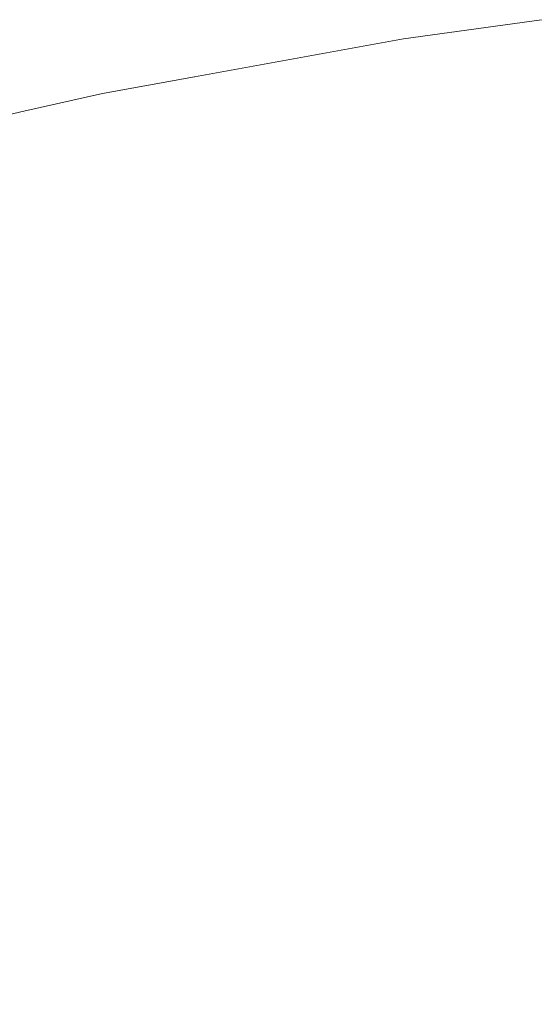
# Model space of a CAD drawing. Header units: centimetres. Extents: x -35.1 to 36.2, y 4.2 to 6.
# Tile 89 of 256: x -34.9955 to -34.9835, y 5.9754 to 5.9983. Entities that reach past the tile are written whole.
import ezdxf

# ---------------------------------------------------------------- set-up
doc = ezdxf.new("R2010")
doc.units = ezdxf.units.CM
doc.header["$LTSCALE"] = 2.54
doc.layers.add('Lucido design-1', color=7, linetype='Continuous')

# ---------------------------------------------------------------- blocks, each defined once
blk = doc.blocks.new('Gruppo-4-1')
at = {"color": 7, "linetype": 'Continuous', "lineweight": 9}
for points, invisible_edges in [([(-34.987338, 5.997534, -2312.415926), (-34.983293, 5.998154, -2312.415926), (-34.983329, 5.998298, -2312.419046), (-34.98738, 5.997677, -2312.419046)], 15), ([(-34.986548, 5.997862, -2312.42217), (-34.98738, 5.997677, -2312.419046), (-34.983329, 5.998298, -2312.419046)], 11), ([(-34.983329, 5.998298, -2313.025294), (-34.98738, 5.997677, -2313.025294), (-34.986548, 5.997862, -2313.02217)], 11), ([(-34.983329, 5.998298, -2313.025294), (-34.983293, 5.998154, -2313.028414), (-34.987338, 5.997534, -2313.028414), (-34.98738, 5.997677, -2313.025294)], 15), ([(-34.987268, 5.997296, -2312.412816), (-34.983232, 5.997915, -2312.412816), (-34.983293, 5.998154, -2312.415926), (-34.987338, 5.997534, -2312.415926)], 15), ([(-34.987268, 5.997296, -2313.031524), (-34.987338, 5.997534, -2313.028414), (-34.983293, 5.998154, -2313.028414), (-34.983232, 5.997915, -2313.031524)], 15), ([(-34.983329, 5.998298, -2312.419046), (-34.983336, 5.99831, -2312.42217), (-34.986548, 5.997862, -2312.42217)], 9), ([(-34.983336, 5.99831, -2313.02217), (-34.986548, 5.997862, -2313.02217), (-34.986548, 5.997862, -2312.42217), (-34.983336, 5.99831, -2312.42217)], 10), ([(-34.986548, 5.997862, -2313.02217), (-34.983336, 5.99831, -2313.02217), (-34.983329, 5.998298, -2313.025294)], 10), ([(-34.987169, 5.996965, -2312.409719), (-34.983148, 5.997582, -2312.409719), (-34.983232, 5.997915, -2312.412816), (-34.987268, 5.997296, -2312.412816)], 15), ([(-34.983232, 5.997915, -2313.031524), (-34.983148, 5.997582, -2313.034621), (-34.987169, 5.996965, -2313.034621), (-34.987268, 5.997296, -2313.031524)], 15), ([(-34.986548, 5.997862, -2312.42217), (-34.991401, 5.996981, -2312.42217), (-34.99139, 5.996964, -2312.419046), (-34.98738, 5.997677, -2312.419046)], 14), ([(-34.991401, 5.996981, -2312.42217), (-34.986548, 5.997862, -2312.42217), (-34.986548, 5.997862, -2313.02217), (-34.991401, 5.996981, -2313.02217)], 10), ([(-34.99139, 5.996964, -2313.025294), (-34.991401, 5.996981, -2313.02217), (-34.986548, 5.997862, -2313.02217), (-34.98738, 5.997677, -2313.025294)], 13), ([(-34.98738, 5.997677, -2312.419046), (-34.99139, 5.996964, -2312.419046), (-34.991342, 5.996823, -2312.415926), (-34.987338, 5.997534, -2312.415926)], 15), ([(-34.98738, 5.997677, -2313.025294), (-34.987338, 5.997534, -2313.028414), (-34.991342, 5.996823, -2313.028414), (-34.99139, 5.996964, -2313.025294)], 15), ([(-34.987338, 5.997534, -2312.415926), (-34.991342, 5.996823, -2312.415926), (-34.991262, 5.996587, -2312.412816), (-34.987268, 5.997296, -2312.412816)], 15), ([(-34.991262, 5.996587, -2313.031524), (-34.991342, 5.996823, -2313.028414), (-34.987338, 5.997534, -2313.028414), (-34.987268, 5.997296, -2313.031524)], 15), ([(-34.987044, 5.99654, -2312.40664), (-34.98304, 5.997154, -2312.40664), (-34.983148, 5.997582, -2312.409719), (-34.987169, 5.996965, -2312.409719)], 15), ([(-34.987044, 5.99654, -2313.0377), (-34.987169, 5.996965, -2313.034621), (-34.983148, 5.997582, -2313.034621), (-34.98304, 5.997154, -2313.0377)], 15), ([(-34.987268, 5.997296, -2312.412816), (-34.991262, 5.996587, -2312.412816), (-34.99115, 5.996257, -2312.409719), (-34.987169, 5.996965, -2312.409719)], 15), ([(-34.987268, 5.997296, -2313.031524), (-34.987169, 5.996965, -2313.034621), (-34.99115, 5.996257, -2313.034621), (-34.991262, 5.996587, -2313.031524)], 15), ([(-34.99139, 5.996964, -2312.419046), (-34.991401, 5.996981, -2312.42217), (-34.993541, 5.996592, -2312.42217)], 9), ([(-34.991401, 5.996981, -2313.02217), (-34.993541, 5.996592, -2313.02217), (-34.993541, 5.996592, -2312.42217), (-34.991401, 5.996981, -2312.42217)], 10), ([(-34.993541, 5.996592, -2313.02217), (-34.991401, 5.996981, -2313.02217), (-34.99139, 5.996964, -2313.025294)], 10), ([(-34.98689, 5.996023, -2312.403583), (-34.982908, 5.996634, -2312.403583), (-34.98304, 5.997154, -2312.40664), (-34.987044, 5.99654, -2312.40664)], 15), ([(-34.98304, 5.997154, -2313.0377), (-34.982908, 5.996634, -2313.040757), (-34.98689, 5.996023, -2313.040757), (-34.987044, 5.99654, -2313.0377)], 15), ([(-34.993541, 5.996592, -2312.42217), (-34.995353, 5.996163, -2312.419046), (-34.99139, 5.996964, -2312.419046)], 11), ([(-34.995299, 5.996023, -2312.415926), (-34.991342, 5.996823, -2312.415926), (-34.99139, 5.996964, -2312.419046), (-34.995353, 5.996163, -2312.419046)], 15), ([(-34.99139, 5.996964, -2313.025294), (-34.995353, 5.996163, -2313.025294), (-34.993541, 5.996592, -2313.02217)], 11), ([(-34.99139, 5.996964, -2313.025294), (-34.991342, 5.996823, -2313.028414), (-34.995299, 5.996023, -2313.028414), (-34.995353, 5.996163, -2313.025294)], 15), ([(-34.99521, 5.995789, -2312.412816), (-34.991262, 5.996587, -2312.412816), (-34.991342, 5.996823, -2312.415926), (-34.995299, 5.996023, -2312.415926)], 15), ([(-34.99521, 5.995789, -2313.031524), (-34.995299, 5.996023, -2313.028414), (-34.991342, 5.996823, -2313.028414), (-34.991262, 5.996587, -2313.031524)], 15), ([(-34.987169, 5.996965, -2312.409719), (-34.99115, 5.996257, -2312.409719), (-34.991007, 5.995836, -2312.40664), (-34.987044, 5.99654, -2312.40664)], 15), ([(-34.991007, 5.995836, -2313.0377), (-34.99115, 5.996257, -2313.034621), (-34.987169, 5.996965, -2313.034621), (-34.987044, 5.99654, -2313.0377)], 15), ([(-34.993541, 5.996592, -2312.42217), (-34.995365, 5.996183, -2312.42217), (-34.995353, 5.996163, -2312.419046)], 10), ([(-34.995365, 5.996183, -2312.42217), (-34.993541, 5.996592, -2312.42217), (-34.993541, 5.996592, -2313.02217), (-34.995365, 5.996183, -2313.02217)], 10), ([(-34.995353, 5.996163, -2313.025294), (-34.995365, 5.996183, -2313.02217), (-34.993541, 5.996592, -2313.02217)], 9), ([(-34.995084, 5.995462, -2312.409719), (-34.99115, 5.996257, -2312.409719), (-34.991262, 5.996587, -2312.412816), (-34.99521, 5.995789, -2312.412816)], 15), ([(-34.991262, 5.996587, -2313.031524), (-34.99115, 5.996257, -2313.034621), (-34.995084, 5.995462, -2313.034621), (-34.99521, 5.995789, -2313.031524)], 15), ([(-34.987044, 5.99654, -2312.40664), (-34.991007, 5.995836, -2312.40664), (-34.990832, 5.995323, -2312.403583), (-34.98689, 5.996023, -2312.403583)], 15), ([(-34.987044, 5.99654, -2313.0377), (-34.98689, 5.996023, -2313.040757), (-34.990832, 5.995323, -2313.040757), (-34.991007, 5.995836, -2313.0377)], 15), ([(-34.986711, 5.995416, -2312.400554), (-34.982754, 5.996023, -2312.400554), (-34.982908, 5.996634, -2312.403583), (-34.98689, 5.996023, -2312.403583)], 15), ([(-34.986711, 5.995416, -2313.043786), (-34.98689, 5.996023, -2313.040757), (-34.982908, 5.996634, -2313.040757), (-34.982754, 5.996023, -2313.043786)], 15), ([(-34.995365, 5.996183, -2312.42217), (-35.000343, 5.995065, -2312.42217), (-34.999265, 5.995276, -2312.419046), (-34.995353, 5.996163, -2312.419046)], 14), ([(-34.995365, 5.996183, -2313.02217), (-35.000343, 5.995065, -2313.02217), (-35.000343, 5.995065, -2312.42217), (-34.995365, 5.996183, -2312.42217)], 10), ([(-34.999265, 5.995276, -2313.025294), (-35.000343, 5.995065, -2313.02217), (-34.995365, 5.996183, -2313.02217), (-34.995353, 5.996163, -2313.025294)], 13), ([(-34.995353, 5.996163, -2312.419046), (-34.999265, 5.995276, -2312.419046), (-34.999205, 5.995136, -2312.415926), (-34.995299, 5.996023, -2312.415926)], 15), ([(-34.995353, 5.996163, -2313.025294), (-34.995299, 5.996023, -2313.028414), (-34.999205, 5.995136, -2313.028414), (-34.999265, 5.995276, -2313.025294)], 15), ([(-34.994924, 5.995044, -2312.40664), (-34.991007, 5.995836, -2312.40664), (-34.99115, 5.996257, -2312.409719), (-34.995084, 5.995462, -2312.409719)], 15), ([(-34.994924, 5.995044, -2313.0377), (-34.995084, 5.995462, -2313.034621), (-34.99115, 5.996257, -2313.034621), (-34.991007, 5.995836, -2313.0377)], 15), ([(-34.995299, 5.996023, -2312.415926), (-34.999205, 5.995136, -2312.415926), (-34.999106, 5.994905, -2312.412816), (-34.99521, 5.995789, -2312.412816)], 15), ([(-34.999106, 5.994905, -2313.031524), (-34.999205, 5.995136, -2313.028414), (-34.995299, 5.996023, -2313.028414), (-34.99521, 5.995789, -2313.031524)], 15), ([(-34.994729, 5.994535, -2312.403583), (-34.990832, 5.995323, -2312.403583), (-34.991007, 5.995836, -2312.40664), (-34.994924, 5.995044, -2312.40664)], 15), ([(-34.991007, 5.995836, -2313.0377), (-34.990832, 5.995323, -2313.040757), (-34.994729, 5.994535, -2313.040757), (-34.994924, 5.995044, -2313.0377)], 15), ([(-34.98689, 5.996023, -2312.403583), (-34.990832, 5.995323, -2312.403583), (-34.990628, 5.99472, -2312.400554), (-34.986711, 5.995416, -2312.400554)], 15), ([(-34.990628, 5.99472, -2313.043786), (-34.990832, 5.995323, -2313.040757), (-34.98689, 5.996023, -2313.040757), (-34.986711, 5.995416, -2313.043786)], 15), ([(-34.986505, 5.99472, -2312.397555), (-34.982576, 5.995323, -2312.397555), (-34.982754, 5.996023, -2312.400554), (-34.986711, 5.995416, -2312.400554)], 15), ([(-34.982754, 5.996023, -2313.043786), (-34.982576, 5.995323, -2313.046785), (-34.986505, 5.99472, -2313.046785), (-34.986711, 5.995416, -2313.043786)], 15), ([(-34.99521, 5.995789, -2312.412816), (-34.999106, 5.994905, -2312.412816), (-34.998967, 5.994581, -2312.409719), (-34.995084, 5.995462, -2312.409719)], 15), ([(-34.99521, 5.995789, -2313.031524), (-34.995084, 5.995462, -2313.034621), (-34.998967, 5.994581, -2313.034621), (-34.999106, 5.994905, -2313.031524)], 15), ([(-34.995084, 5.995462, -2312.409719), (-34.998967, 5.994581, -2312.409719), (-34.99879, 5.994167, -2312.40664), (-34.994924, 5.995044, -2312.40664)], 15), ([(-34.99879, 5.994167, -2313.0377), (-34.998967, 5.994581, -2313.034621), (-34.995084, 5.995462, -2313.034621), (-34.994924, 5.995044, -2313.0377)], 15), ([(-34.986711, 5.995416, -2312.400554), (-34.990628, 5.99472, -2312.400554), (-34.990393, 5.99403, -2312.397555), (-34.986505, 5.99472, -2312.397555)], 15), ([(-34.986711, 5.995416, -2313.043786), (-34.986505, 5.99472, -2313.046785), (-34.990393, 5.99403, -2313.046785), (-34.990628, 5.99472, -2313.043786)], 15), ([(-34.994499, 5.993938, -2312.400554), (-34.990628, 5.99472, -2312.400554), (-34.990832, 5.995323, -2312.403583), (-34.994729, 5.994535, -2312.403583)], 15), ([(-34.994499, 5.993938, -2313.043786), (-34.994729, 5.994535, -2313.040757), (-34.990832, 5.995323, -2313.040757), (-34.990628, 5.99472, -2313.043786)], 15), ([(-34.986273, 5.993938, -2312.39459), (-34.982377, 5.994535, -2312.39459), (-34.982576, 5.995323, -2312.397555), (-34.986505, 5.99472, -2312.397555)], 15), ([(-34.986273, 5.993938, -2313.04975), (-34.986505, 5.99472, -2313.046785), (-34.982576, 5.995323, -2313.046785), (-34.982377, 5.994535, -2313.04975)], 15), ([(-34.994924, 5.995044, -2312.40664), (-34.99879, 5.994167, -2312.40664), (-34.998574, 5.993663, -2312.403583), (-34.994729, 5.994535, -2312.403583)], 15), ([(-34.994924, 5.995044, -2313.0377), (-34.994729, 5.994535, -2313.040757), (-34.998574, 5.993663, -2313.040757), (-34.99879, 5.994167, -2313.0377)], 15), ([(-34.994236, 5.993253, -2312.397555), (-34.990393, 5.99403, -2312.397555), (-34.990628, 5.99472, -2312.400554), (-34.994499, 5.993938, -2312.400554)], 15), ([(-34.990628, 5.99472, -2313.043786), (-34.990393, 5.99403, -2313.046785), (-34.994236, 5.993253, -2313.046785), (-34.994499, 5.993938, -2313.043786)], 15), ([(-34.986505, 5.99472, -2312.397555), (-34.990393, 5.99403, -2312.397555), (-34.990129, 5.993253, -2312.39459), (-34.986273, 5.993938, -2312.39459)], 15), ([(-34.990129, 5.993253, -2313.04975), (-34.990393, 5.99403, -2313.046785), (-34.986505, 5.99472, -2313.046785), (-34.986273, 5.993938, -2313.04975)], 15), ([(-34.994729, 5.994535, -2312.403583), (-34.998574, 5.993663, -2312.403583), (-34.99832, 5.993071, -2312.400554), (-34.994499, 5.993938, -2312.400554)], 15), ([(-34.99832, 5.993071, -2313.043786), (-34.998574, 5.993663, -2313.040757), (-34.994729, 5.994535, -2313.040757), (-34.994499, 5.993938, -2313.043786)], 15), ([(-34.986016, 5.993071, -2312.391665), (-34.982156, 5.993663, -2312.391665), (-34.982377, 5.994535, -2312.39459), (-34.986273, 5.993938, -2312.39459)], 15), ([(-34.982377, 5.994535, -2313.04975), (-34.982156, 5.993663, -2313.052675), (-34.986016, 5.993071, -2313.052675), (-34.986273, 5.993938, -2313.04975)], 15), ([(-34.993941, 5.992482, -2312.39459), (-34.990129, 5.993253, -2312.39459), (-34.990393, 5.99403, -2312.397555), (-34.994236, 5.993253, -2312.397555)], 15), ([(-34.993941, 5.992482, -2313.04975), (-34.994236, 5.993253, -2313.046785), (-34.990393, 5.99403, -2313.046785), (-34.990129, 5.993253, -2313.04975)], 15), ([(-34.994499, 5.993938, -2312.400554), (-34.99832, 5.993071, -2312.400554), (-34.998029, 5.992392, -2312.397555), (-34.994236, 5.993253, -2312.397555)], 15), ([(-34.994499, 5.993938, -2313.043786), (-34.994236, 5.993253, -2313.046785), (-34.998029, 5.992392, -2313.046785), (-34.99832, 5.993071, -2313.043786)], 15), ([(-34.986273, 5.993938, -2312.39459), (-34.990129, 5.993253, -2312.39459), (-34.989837, 5.992392, -2312.391665), (-34.986016, 5.993071, -2312.391665)], 15), ([(-34.986273, 5.993938, -2313.04975), (-34.986016, 5.993071, -2313.052675), (-34.989837, 5.992392, -2313.052675), (-34.990129, 5.993253, -2313.04975)], 15), ([(-34.985735, 5.992121, -2312.388781), (-34.981915, 5.992707, -2312.388781), (-34.982156, 5.993663, -2312.391665), (-34.986016, 5.993071, -2312.391665)], 15), ([(-34.985735, 5.992121, -2313.055559), (-34.986016, 5.993071, -2313.052675), (-34.982156, 5.993663, -2313.052675), (-34.981915, 5.992707, -2313.055559)], 15), ([(-34.994236, 5.993253, -2312.397555), (-34.998029, 5.992392, -2312.397555), (-34.997702, 5.991629, -2312.39459), (-34.993941, 5.992482, -2312.39459)], 15), ([(-34.997702, 5.991629, -2313.04975), (-34.998029, 5.992392, -2313.046785), (-34.994236, 5.993253, -2313.046785), (-34.993941, 5.992482, -2313.04975)], 15), ([(-34.993613, 5.991629, -2312.391665), (-34.989837, 5.992392, -2312.391665), (-34.990129, 5.993253, -2312.39459), (-34.993941, 5.992482, -2312.39459)], 15), ([(-34.990129, 5.993253, -2313.04975), (-34.989837, 5.992392, -2313.052675), (-34.993613, 5.991629, -2313.052675), (-34.993941, 5.992482, -2313.04975)], 15), ([(-34.986016, 5.993071, -2312.391665), (-34.989837, 5.992392, -2312.391665), (-34.989516, 5.99145, -2312.388781), (-34.985735, 5.992121, -2312.388781)], 15), ([(-34.989516, 5.99145, -2313.055559), (-34.989837, 5.992392, -2313.052675), (-34.986016, 5.993071, -2313.052675), (-34.985735, 5.992121, -2313.055559)], 15), ([(-34.98543, 5.991093, -2312.385944), (-34.981653, 5.991672, -2312.385944), (-34.981915, 5.992707, -2312.388781), (-34.985735, 5.992121, -2312.388781)], 15), ([(-34.981915, 5.992707, -2313.055559), (-34.981653, 5.991672, -2313.058396), (-34.98543, 5.991093, -2313.058396), (-34.985735, 5.992121, -2313.055559)], 15), ([(-34.993941, 5.992482, -2312.39459), (-34.997702, 5.991629, -2312.39459), (-34.99734, 5.990783, -2312.391665), (-34.993613, 5.991629, -2312.391665)], 15), ([(-34.993941, 5.992482, -2313.04975), (-34.993613, 5.991629, -2313.052675), (-34.99734, 5.990783, -2313.052675), (-34.997702, 5.991629, -2313.04975)], 15), ([(-34.993254, 5.990694, -2312.388781), (-34.989516, 5.99145, -2312.388781), (-34.989837, 5.992392, -2312.391665), (-34.993613, 5.991629, -2312.391665)], 15), ([(-34.993254, 5.990694, -2313.055559), (-34.993613, 5.991629, -2313.052675), (-34.989837, 5.992392, -2313.052675), (-34.989516, 5.99145, -2313.055559)], 15), ([(-34.985735, 5.992121, -2312.388781), (-34.989516, 5.99145, -2312.388781), (-34.989169, 5.990428, -2312.385944), (-34.98543, 5.991093, -2312.385944)], 15), ([(-34.985735, 5.992121, -2313.055559), (-34.98543, 5.991093, -2313.058396), (-34.989169, 5.990428, -2313.058396), (-34.989516, 5.99145, -2313.055559)], 15), ([(-34.993613, 5.991629, -2312.391665), (-34.99734, 5.990783, -2312.391665), (-34.996943, 5.989857, -2312.388781), (-34.993254, 5.990694, -2312.388781)], 15), ([(-34.996943, 5.989857, -2313.055559), (-34.99734, 5.990783, -2313.052675), (-34.993613, 5.991629, -2313.052675), (-34.993254, 5.990694, -2313.055559)], 15), ([(-34.985103, 5.989987, -2312.383155), (-34.981371, 5.990559, -2312.383155), (-34.981653, 5.991672, -2312.385944), (-34.98543, 5.991093, -2312.385944)], 15), ([(-34.985103, 5.989987, -2313.061185), (-34.98543, 5.991093, -2313.058396), (-34.981653, 5.991672, -2313.058396), (-34.981371, 5.990559, -2313.061185)], 15), ([(-34.992865, 5.989681, -2312.385944), (-34.989169, 5.990428, -2312.385944), (-34.989516, 5.99145, -2312.388781), (-34.993254, 5.990694, -2312.388781)], 15), ([(-34.989516, 5.99145, -2313.055559), (-34.989169, 5.990428, -2313.058396), (-34.992865, 5.989681, -2313.058396), (-34.993254, 5.990694, -2313.055559)], 15), ([(-34.98543, 5.991093, -2312.385944), (-34.989169, 5.990428, -2312.385944), (-34.988797, 5.989331, -2312.383155), (-34.985103, 5.989987, -2312.383155)], 15), ([(-34.988797, 5.989331, -2313.061185), (-34.989169, 5.990428, -2313.058396), (-34.98543, 5.991093, -2313.058396), (-34.985103, 5.989987, -2313.061185)], 15), ([(-34.993254, 5.990694, -2312.388781), (-34.996943, 5.989857, -2312.388781), (-34.996513, 5.988854, -2312.385944), (-34.992865, 5.989681, -2312.385944)], 15), ([(-34.993254, 5.990694, -2313.055559), (-34.992865, 5.989681, -2313.058396), (-34.996513, 5.988854, -2313.058396), (-34.996943, 5.989857, -2313.055559)], 15), ([(-34.992448, 5.988593, -2312.383155), (-34.988797, 5.989331, -2312.383155), (-34.989169, 5.990428, -2312.385944), (-34.992865, 5.989681, -2312.385944)], 15), ([(-34.992448, 5.988593, -2313.061185), (-34.992865, 5.989681, -2313.058396), (-34.989169, 5.990428, -2313.058396), (-34.988797, 5.989331, -2313.061185)], 15), ([(-34.984753, 5.988807, -2312.380418), (-34.981071, 5.989372, -2312.380418), (-34.981371, 5.990559, -2312.383155), (-34.985103, 5.989987, -2312.383155)], 15), ([(-34.981371, 5.990559, -2313.061185), (-34.981071, 5.989372, -2313.063922), (-34.984753, 5.988807, -2313.063922), (-34.985103, 5.989987, -2313.061185)], 15), ([(-34.985103, 5.989987, -2312.383155), (-34.988797, 5.989331, -2312.383155), (-34.988399, 5.98816, -2312.380418), (-34.984753, 5.988807, -2312.380418)], 15), ([(-34.985103, 5.989987, -2313.061185), (-34.984753, 5.988807, -2313.063922), (-34.988399, 5.98816, -2313.063922), (-34.988797, 5.989331, -2313.061185)], 15), ([(-34.992865, 5.989681, -2312.385944), (-34.996513, 5.988854, -2312.385944), (-34.996051, 5.987775, -2312.383155), (-34.992448, 5.988593, -2312.383155)], 15), ([(-34.996051, 5.987775, -2313.061185), (-34.996513, 5.988854, -2313.058396), (-34.992865, 5.989681, -2313.058396), (-34.992448, 5.988593, -2313.061185)], 15), ([(-34.992002, 5.987431, -2312.380418), (-34.988399, 5.98816, -2312.380418), (-34.988797, 5.989331, -2312.383155), (-34.992448, 5.988593, -2312.383155)], 15), ([(-34.988797, 5.989331, -2313.061185), (-34.988399, 5.98816, -2313.063922), (-34.992002, 5.987431, -2313.063922), (-34.992448, 5.988593, -2313.061185)], 15), ([(-34.984383, 5.987556, -2312.377736), (-34.980752, 5.988113, -2312.377736), (-34.981071, 5.989372, -2312.380418), (-34.984753, 5.988807, -2312.380418)], 15), ([(-34.984753, 5.988807, -2313.063922), (-34.981071, 5.989372, -2313.063922), (-34.980752, 5.988113, -2313.066604), (-34.984383, 5.987556, -2313.066604)], 15), ([(-34.984753, 5.988807, -2312.380418), (-34.988399, 5.98816, -2312.380418), (-34.987977, 5.986918, -2312.377736), (-34.984383, 5.987556, -2312.377736)], 15), ([(-34.984383, 5.987556, -2313.066604), (-34.987977, 5.986918, -2313.066604), (-34.988399, 5.98816, -2313.063922), (-34.984753, 5.988807, -2313.063922)], 15), ([(-34.992448, 5.988593, -2312.383155), (-34.996051, 5.987775, -2312.383155), (-34.995558, 5.986624, -2312.380418), (-34.992002, 5.987431, -2312.380418)], 15), ([(-34.992448, 5.988593, -2313.061185), (-34.992002, 5.987431, -2313.063922), (-34.995558, 5.986624, -2313.063922), (-34.996051, 5.987775, -2313.061185)], 15), ([(-34.991529, 5.9862, -2312.377736), (-34.987977, 5.986918, -2312.377736), (-34.988399, 5.98816, -2312.380418), (-34.992002, 5.987431, -2312.380418)], 15), ([(-34.992002, 5.987431, -2313.063922), (-34.988399, 5.98816, -2313.063922), (-34.987977, 5.986918, -2313.066604), (-34.991529, 5.9862, -2313.066604)], 15), ([(-34.983992, 5.986238, -2312.375111), (-34.980416, 5.986786, -2312.375111), (-34.980752, 5.988113, -2312.377736), (-34.984383, 5.987556, -2312.377736)], 15), ([(-34.984383, 5.987556, -2313.066604), (-34.980752, 5.988113, -2313.066604), (-34.980416, 5.986786, -2313.069229), (-34.983992, 5.986238, -2313.069229)], 15), ([(-34.992002, 5.987431, -2312.380418), (-34.995558, 5.986624, -2312.380418), (-34.995035, 5.985404, -2312.377736), (-34.991529, 5.9862, -2312.377736)], 15), ([(-34.991529, 5.9862, -2313.066604), (-34.995035, 5.985404, -2313.066604), (-34.995558, 5.986624, -2313.063922), (-34.992002, 5.987431, -2313.063922)], 15), ([(-34.984383, 5.987556, -2312.377736), (-34.987977, 5.986918, -2312.377736), (-34.987532, 5.985609, -2312.375111), (-34.983992, 5.986238, -2312.375111)], 15), ([(-34.983992, 5.986238, -2313.069229), (-34.987532, 5.985609, -2313.069229), (-34.987977, 5.986918, -2313.066604), (-34.984383, 5.987556, -2313.066604)], 15), ([(-34.991031, 5.984902, -2312.375111), (-34.987532, 5.985609, -2312.375111), (-34.987977, 5.986918, -2312.377736), (-34.991529, 5.9862, -2312.377736)], 15), ([(-34.991529, 5.9862, -2313.066604), (-34.987977, 5.986918, -2313.066604), (-34.987532, 5.985609, -2313.069229), (-34.991031, 5.984902, -2313.069229)], 15), ([(-34.983583, 5.984855, -2312.372546), (-34.980064, 5.985395, -2312.372546), (-34.980416, 5.986786, -2312.375111), (-34.983992, 5.986238, -2312.375111)], 15), ([(-34.983992, 5.986238, -2313.069229), (-34.980416, 5.986786, -2313.069229), (-34.980064, 5.985395, -2313.071794), (-34.983583, 5.984855, -2313.071794)], 15), ([(-34.998491, 5.984533, -2312.377736), (-34.995035, 5.985404, -2312.377736), (-34.995558, 5.986624, -2312.380418), (-34.999063, 5.985741, -2312.380418)], 15), ([(-34.999063, 5.985741, -2313.063922), (-34.995558, 5.986624, -2313.063922), (-34.995035, 5.985404, -2313.066604), (-34.998491, 5.984533, -2313.066604)], 15), ([(-34.983992, 5.986238, -2312.375111), (-34.987532, 5.985609, -2312.375111), (-34.987066, 5.984236, -2312.372546), (-34.983583, 5.984855, -2312.372546)], 15), ([(-34.983583, 5.984855, -2313.071794), (-34.987066, 5.984236, -2313.071794), (-34.987532, 5.985609, -2313.069229), (-34.983992, 5.986238, -2313.069229)], 15), ([(-34.991529, 5.9862, -2312.377736), (-34.995035, 5.985404, -2312.377736), (-34.994484, 5.984118, -2312.375111), (-34.991031, 5.984902, -2312.375111)], 15), ([(-34.991031, 5.984902, -2313.069229), (-34.994484, 5.984118, -2313.069229), (-34.995035, 5.985404, -2313.066604), (-34.991529, 5.9862, -2313.066604)], 15), ([(-34.990508, 5.98354, -2312.372546), (-34.987066, 5.984236, -2312.372546), (-34.987532, 5.985609, -2312.375111), (-34.991031, 5.984902, -2312.375111)], 15), ([(-34.991031, 5.984902, -2313.069229), (-34.987532, 5.985609, -2313.069229), (-34.987066, 5.984236, -2313.071794), (-34.990508, 5.98354, -2313.071794)], 15), ([(-34.997888, 5.98326, -2312.375111), (-34.994484, 5.984118, -2312.375111), (-34.995035, 5.985404, -2312.377736), (-34.998491, 5.984533, -2312.377736)], 15), ([(-34.998491, 5.984533, -2313.066604), (-34.995035, 5.985404, -2313.066604), (-34.994484, 5.984118, -2313.069229), (-34.997888, 5.98326, -2313.069229)], 15), ([(-34.983155, 5.98341, -2312.370043), (-34.979696, 5.983941, -2312.370043), (-34.980064, 5.985395, -2312.372546), (-34.983583, 5.984855, -2312.372546)], 15), ([(-34.983583, 5.984855, -2313.071794), (-34.980064, 5.985395, -2313.071794), (-34.979696, 5.983941, -2313.074297), (-34.983155, 5.98341, -2313.074297)], 15), ([(-34.991031, 5.984902, -2312.375111), (-34.994484, 5.984118, -2312.375111), (-34.993906, 5.982769, -2312.372546), (-34.990508, 5.98354, -2312.372546)], 15), ([(-34.990508, 5.98354, -2313.071794), (-34.993906, 5.982769, -2313.071794), (-34.994484, 5.984118, -2313.069229), (-34.991031, 5.984902, -2313.069229)], 15), ([(-34.983583, 5.984855, -2312.372546), (-34.987066, 5.984236, -2312.372546), (-34.986579, 5.982802, -2312.370043), (-34.983155, 5.98341, -2312.370043)], 15), ([(-34.983155, 5.98341, -2313.074297), (-34.986579, 5.982802, -2313.074297), (-34.987066, 5.984236, -2313.071794), (-34.983583, 5.984855, -2313.071794)], 15), ([(-34.989963, 5.982118, -2312.370043), (-34.986579, 5.982802, -2312.370043), (-34.987066, 5.984236, -2312.372546), (-34.990508, 5.98354, -2312.372546)], 15), ([(-34.990508, 5.98354, -2313.071794), (-34.987066, 5.984236, -2313.071794), (-34.986579, 5.982802, -2313.074297), (-34.989963, 5.982118, -2313.074297)], 15), ([(-34.997255, 5.981925, -2312.372546), (-34.993906, 5.982769, -2312.372546), (-34.994484, 5.984118, -2312.375111), (-34.997888, 5.98326, -2312.375111)], 15), ([(-34.997888, 5.98326, -2313.069229), (-34.994484, 5.984118, -2313.069229), (-34.993906, 5.982769, -2313.071794), (-34.997255, 5.981925, -2313.071794)], 15), ([(-34.990508, 5.98354, -2312.372546), (-34.993906, 5.982769, -2312.372546), (-34.993302, 5.98136, -2312.370043), (-34.989963, 5.982118, -2312.370043)], 15), ([(-34.989963, 5.982118, -2313.074297), (-34.993302, 5.98136, -2313.074297), (-34.993906, 5.982769, -2313.071794), (-34.990508, 5.98354, -2313.071794)], 15), ([(-34.983155, 5.98341, -2312.370043), (-34.986579, 5.982802, -2312.370043), (-34.986072, 5.981311, -2312.367604), (-34.98271, 5.981908, -2312.367604)], 15), ([(-34.98271, 5.981908, -2313.076736), (-34.986072, 5.981311, -2313.076736), (-34.986579, 5.982802, -2313.074297), (-34.983155, 5.98341, -2313.074297)], 15), ([(-34.989395, 5.980639, -2312.367604), (-34.986072, 5.981311, -2312.367604), (-34.986579, 5.982802, -2312.370043), (-34.989963, 5.982118, -2312.370043)], 15), ([(-34.989963, 5.982118, -2313.074297), (-34.986579, 5.982802, -2313.074297), (-34.986072, 5.981311, -2313.076736), (-34.989395, 5.980639, -2313.076736)], 15), ([(-34.996594, 5.980531, -2312.370043), (-34.993302, 5.98136, -2312.370043), (-34.993906, 5.982769, -2312.372546), (-34.997255, 5.981925, -2312.372546)], 15), ([(-34.997255, 5.981925, -2313.071794), (-34.993906, 5.982769, -2313.071794), (-34.993302, 5.98136, -2313.074297), (-34.996594, 5.980531, -2313.074297)], 15), ([(-34.989963, 5.982118, -2312.370043), (-34.993302, 5.98136, -2312.370043), (-34.992675, 5.979895, -2312.367604), (-34.989395, 5.980639, -2312.367604)], 15), ([(-34.989395, 5.980639, -2313.076736), (-34.992675, 5.979895, -2313.076736), (-34.993302, 5.98136, -2313.074297), (-34.989963, 5.982118, -2313.074297)], 15), ([(-34.98271, 5.981908, -2312.367604), (-34.986072, 5.981311, -2312.367604), (-34.985547, 5.979766, -2312.36523), (-34.982249, 5.980351, -2312.36523)], 15), ([(-34.982249, 5.980351, -2313.079109), (-34.985547, 5.979766, -2313.079109), (-34.986072, 5.981311, -2313.076736), (-34.98271, 5.981908, -2313.076736)], 15), ([(-34.995907, 5.97908, -2312.367604), (-34.992675, 5.979895, -2312.367604), (-34.993302, 5.98136, -2312.370043), (-34.996594, 5.980531, -2312.370043)], 15), ([(-34.996594, 5.980531, -2313.074297), (-34.993302, 5.98136, -2313.074297), (-34.992675, 5.979895, -2313.076736), (-34.995907, 5.97908, -2313.076736)], 15), ([(-34.988807, 5.979107, -2312.36523), (-34.985547, 5.979766, -2312.36523), (-34.986072, 5.981311, -2312.367604), (-34.989395, 5.980639, -2312.367604)], 15), ([(-34.989395, 5.980639, -2313.076736), (-34.986072, 5.981311, -2313.076736), (-34.985547, 5.979766, -2313.079109), (-34.988807, 5.979107, -2313.079109)], 15), ([(-34.989395, 5.980639, -2312.367604), (-34.992675, 5.979895, -2312.367604), (-34.992024, 5.978377, -2312.36523), (-34.988807, 5.979107, -2312.36523)], 15), ([(-34.988807, 5.979107, -2313.079109), (-34.992024, 5.978377, -2313.079109), (-34.992675, 5.979895, -2313.076736), (-34.989395, 5.980639, -2313.076736)], 15), ([(-34.982249, 5.980351, -2312.36523), (-34.985547, 5.979766, -2312.36523), (-34.985005, 5.97817, -2312.362924), (-34.981773, 5.978744, -2312.362924)], 15), ([(-34.981773, 5.978744, -2313.081416), (-34.985005, 5.97817, -2313.081416), (-34.985547, 5.979766, -2313.079109), (-34.982249, 5.980351, -2313.079109)], 15), ([(-34.995195, 5.977578, -2312.36523), (-34.992024, 5.978377, -2312.36523), (-34.992675, 5.979895, -2312.367604), (-34.995907, 5.97908, -2312.367604)], 15), ([(-34.995907, 5.97908, -2313.076736), (-34.992675, 5.979895, -2313.076736), (-34.992024, 5.978377, -2313.079109), (-34.995195, 5.977578, -2313.079109)], 15), ([(-34.988199, 5.977524, -2312.362924), (-34.985005, 5.97817, -2312.362924), (-34.985547, 5.979766, -2312.36523), (-34.988807, 5.979107, -2312.36523)], 15), ([(-34.988807, 5.979107, -2313.079109), (-34.985547, 5.979766, -2313.079109), (-34.985005, 5.97817, -2313.081416), (-34.988199, 5.977524, -2313.081416)], 15), ([(-34.995907, 5.97908, -2312.367604), (-34.999088, 5.978197, -2312.367604), (-34.998315, 5.976711, -2312.36523), (-34.995195, 5.977578, -2312.36523)], 15), ([(-34.995195, 5.977578, -2313.079109), (-34.998315, 5.976711, -2313.079109), (-34.999088, 5.978197, -2313.076736), (-34.995907, 5.97908, -2313.076736)], 15), ([(-34.988807, 5.979107, -2312.36523), (-34.992024, 5.978377, -2312.36523), (-34.991352, 5.976809, -2312.362924), (-34.988199, 5.977524, -2312.362924)], 15), ([(-34.988199, 5.977524, -2313.081416), (-34.991352, 5.976809, -2313.081416), (-34.992024, 5.978377, -2313.079109), (-34.988807, 5.979107, -2313.079109)], 15), ([(-34.981773, 5.978744, -2312.362924), (-34.985005, 5.97817, -2312.362924), (-34.984447, 5.976527, -2312.360685), (-34.981283, 5.977089, -2312.360685)], 15), ([(-34.981283, 5.977089, -2313.083655), (-34.984447, 5.976527, -2313.083655), (-34.985005, 5.97817, -2313.081416), (-34.981773, 5.978744, -2313.081416)], 15), ([(-34.994459, 5.976025, -2312.362924), (-34.991352, 5.976809, -2312.362924), (-34.992024, 5.978377, -2312.36523), (-34.995195, 5.977578, -2312.36523)], 15), ([(-34.995195, 5.977578, -2313.079109), (-34.992024, 5.978377, -2313.079109), (-34.991352, 5.976809, -2313.081416), (-34.994459, 5.976025, -2313.081416)], 15), ([(-34.987574, 5.975895, -2312.360685), (-34.984447, 5.976527, -2312.360685), (-34.985005, 5.97817, -2312.362924), (-34.988199, 5.977524, -2312.362924)], 15), ([(-34.988199, 5.977524, -2313.081416), (-34.985005, 5.97817, -2313.081416), (-34.984447, 5.976527, -2313.083655), (-34.987574, 5.975895, -2313.083655)], 15), ([(-34.995195, 5.977578, -2312.36523), (-34.998315, 5.976711, -2312.36523), (-34.997518, 5.975177, -2312.362924), (-34.994459, 5.976025, -2312.362924)], 15), ([(-34.994459, 5.976025, -2313.081416), (-34.997518, 5.975177, -2313.081416), (-34.998315, 5.976711, -2313.079109), (-34.995195, 5.977578, -2313.079109)], 15), ([(-34.988199, 5.977524, -2312.362924), (-34.991352, 5.976809, -2312.362924), (-34.99066, 5.975194, -2312.360685), (-34.987574, 5.975895, -2312.360685)], 15), ([(-34.987574, 5.975895, -2313.083655), (-34.99066, 5.975194, -2313.083655), (-34.991352, 5.976809, -2313.081416), (-34.988199, 5.977524, -2313.081416)], 15), ([(-34.981283, 5.977089, -2312.360685), (-34.984447, 5.976527, -2312.360685), (-34.983874, 5.97484, -2312.358516), (-34.98078, 5.97539, -2312.358516)], 15), ([(-34.98078, 5.97539, -2313.085824), (-34.983874, 5.97484, -2313.085824), (-34.984447, 5.976527, -2313.083655), (-34.981283, 5.977089, -2313.083655)], 15), ([(-34.993702, 5.974428, -2312.360685), (-34.99066, 5.975194, -2312.360685), (-34.991352, 5.976809, -2312.362924), (-34.994459, 5.976025, -2312.362924)], 15), ([(-34.994459, 5.976025, -2313.081416), (-34.991352, 5.976809, -2313.081416), (-34.99066, 5.975194, -2313.083655), (-34.993702, 5.974428, -2313.083655)], 15), ([(-34.986932, 5.974222, -2312.358516), (-34.983874, 5.97484, -2312.358516), (-34.984447, 5.976527, -2312.360685), (-34.987574, 5.975895, -2312.360685)], 15), ([(-34.987574, 5.975895, -2313.083655), (-34.984447, 5.976527, -2313.083655), (-34.983874, 5.97484, -2313.085824), (-34.986932, 5.974222, -2313.085824)], 15), ([(-34.994459, 5.976025, -2312.362924), (-34.997518, 5.975177, -2312.362924), (-34.996696, 5.973596, -2312.360685), (-34.993702, 5.974428, -2312.360685)], 15), ([(-34.993702, 5.974428, -2313.083655), (-34.996696, 5.973596, -2313.083655), (-34.997518, 5.975177, -2313.081416), (-34.994459, 5.976025, -2313.081416)], 15), ([(-34.987574, 5.975895, -2312.360685), (-34.99066, 5.975194, -2312.360685), (-34.98995, 5.973537, -2312.358516), (-34.986932, 5.974222, -2312.358516)], 15), ([(-34.986932, 5.974222, -2313.085824), (-34.98995, 5.973537, -2313.085824), (-34.99066, 5.975194, -2313.083655), (-34.987574, 5.975895, -2313.083655)], 15)]:
    blk.add_3dface(points, dxfattribs=dict(at, invisible_edges=invisible_edges))

msp = doc.modelspace()

# ---------------------------------------------------------------- block references
at = {"layer": 'Lucido design-1', "color": 7}
msp.add_blockref('Gruppo-4-1', (0, 0), dxfattribs=at)

doc.saveas('drawing.dxf')
